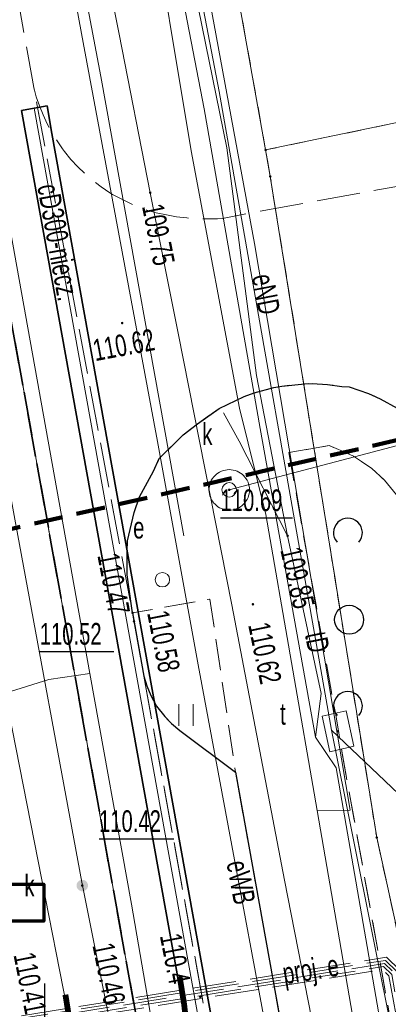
# Model space of a CAD drawing. Header units: metres. Extents: x 0 to 8432273, y 0 to 5705512.
# Tile 25 of 32: x 8403958 to 8403970, y 5705143 to 5705177. Entities that reach past the tile are written whole.
import ezdxf
from ezdxf.enums import TextEntityAlignment as Align

# ---------------------------------------------------------------- set-up
doc = ezdxf.new("R2010")
doc.units = ezdxf.units.M
doc.header["$MEASUREMENT"] = 0
for name, pattern in [('1.0_0.5', [1.5, 1, -0.5]), ('1.5_0.5', [2, 1.5, -0.5]), ('1.5_1.0', [2.5, 1.5, -1]), ('2', [1.5, 1, -0.5]), ('219-500', [0]), ('ACAD_ISO03W100', [30, 12, -18]), ('egug-500', [1, 0.5, -0.5])]:
    doc.linetypes.add(name, pattern=pattern)
doc.layers.get('0').update_dxf_attribs({"color": 250, "linetype": 'CONTINUOUS', "lineweight": 100})
for name, color, linetype in [('203-punkt graniczny', 7, 'CONTINUOUS'), ('216-obręb ewidencyjny', 7, 'CONTINUOUS'), ('218-kontur użytku gruntowego', 7, 'CONTINUOUS'), ('219-działka ewidencyjna', 7, 'CONTINUOUS'), ('chodnik', 7, 'CONTINUOUS'), ('jezdnia', 7, 'CONTINUOUS'), ('kanalizacyjne urządzenie techniczne', 7, 'CONTINUOUS'), ('kanalizacyjne urządzenie techniczne-Atr17', 7, 'CONTINUOUS'), ('komora podziemna', 7, 'CONTINUOUS'), ('krawężnik', 7, 'CONTINUOUS'), ('obudowa ochronna przewodu', 7, 'CONTINUOUS'), ('pikieta sztuczna', 7, 'CONTINUOUS'), ('pikieta sztuczna-Atr2', 7, 'CONTINUOUS'), ('przewód ciepłowniczy', 7, 'CONTINUOUS'), ('przewód ciepłowniczy-Atr1', 7, 'CONTINUOUS'), ('przewód elektroenergetyczny podziemny', 7, 'CONTINUOUS'), ('przewód elektroenergetyczny podziemny - ob. projektowany', 7, 'CONTINUOUS'), ('przewód elektroenergetyczny podziemny - ob. projektowany-Atr1', 7, 'CONTINUOUS'), ('przewód elektroenergetyczny podziemny-Atr1', 7, 'CONTINUOUS'), ('przewód kanalizacyjny', 7, 'CONTINUOUS'), ('przewód telekomunikacyjny podziemny', 7, 'CONTINUOUS'), ('przewód telekomunikacyjny podziemny-Atr1', 7, 'CONTINUOUS'), ('przewód wodociągowy', 7, 'CONTINUOUS'), ('rzędna', 7, 'CONTINUOUS'), ('rzędna-Atr2', 7, 'CONTINUOUS'), ('trawnik', 7, 'CONTINUOUS'), ('Wstawianie ramki sekcyjnej z opisem', 7, 'CONTINUOUS'), ('właz do komory lub kanału', 7, 'CONTINUOUS'), ('właz do komory lub kanału - okrągły', 7, 'CONTINUOUS'), ('właz do komory lub kanału - okrągły-Atr17', 7, 'CONTINUOUS'), ('właz do komory lub kanału-Atr17', 7, 'CONTINUOUS'), ('zadrzewienie  zakrzewienie', 7, 'CONTINUOUS'), ('Zakres', 7, 'CONTINUOUS')]:
    doc.layers.add(name, color=color, linetype=linetype)
for name, color, linetype, lineweight in [('Opisy i wymiary', 5, 'CONTINUOUS', 13), ('PL_AR_01-MAPA', 7, 'CONTINUOUS', 15), ('PL_AR_01-MAPA dwg', 7, 'CONTINUOUS', 15), ('PL_AR_10-zagospodarowanie terenu', 4, 'CONTINUOUS', 18)]:
    doc.layers.add(name, color=color, linetype=linetype, lineweight=lineweight)
doc.styles.get("Standard").update_dxf_attribs({"font": 'arial.ttf', "width": 0.75})
picture_1 = doc.add_image_def('image1.jpg', size_in_pixel=(7008, 9952))

# ---------------------------------------------------------------- blocks, each defined once
blk = doc.blocks.new('203')
at = {"linetype": 'Continuous', "lineweight": 0}
h = blk.add_hatch(color=0, dxfattribs=at)
edge = h.paths.add_edge_path()
edge.add_arc((0, 0), 0.045, 0, 360)
blk = doc.blocks.new('OTZK2')
at = {"color": 0, "linetype": 'Continuous'}
blk.add_arc((0, 0), 0.5, 318.85, 221.162, dxfattribs=at)
blk = doc.blocks.new('OTZK1')
at = {"color": 0, "linetype": 'Continuous'}
blk.add_circle((0, 0), 0.5, dxfattribs=at)
blk = doc.blocks.new('TU04')
at = {"color": 0, "linetype": 'Continuous', "lineweight": 13}
for p, q in [((0, 0), (0, 0.75)), ((0.5, 0), (0.5, 0.75))]:
    blk.add_line(p, q, dxfattribs=at)
blk = doc.blocks.new('PW01')
at = {"linetype": 'Continuous', "lineweight": 13}
h = blk.add_hatch(color=0, dxfattribs=at)
edge = h.paths.add_edge_path()
edge.add_arc((0, 0), 0.045, 0, 360)
blk = doc.blocks.new('US22')
at = {"color": 0, "linetype": 'Continuous', "lineweight": 13}
blk.add_circle((0, 0), 0.25, dxfattribs=at)
blk = doc.blocks.new('US25')
at = {"linetype": 'Continuous', "lineweight": 0}
h = blk.add_hatch(color=0, dxfattribs=at)
edge = h.paths.add_edge_path()
edge.add_arc((0, 0), 0.2, 0, 360)
blk = doc.blocks.new('RAMKA500K')
at = {"color": 0}
blk.add_line((200, 197.5), (200, 202.5), dxfattribs=at)
blk = doc.blocks.new('MDCP')
at = {"layer": '216-obręb ewidencyjny', "color": 7, "linetype": '1.5_1.0', "lineweight": 35, "flags": 128}
for points in [[(8404146.363, 5705453.777), (8404111.363, 5705441.777), (8403920.073, 5705370.267), (8403918.773, 5705369.777), (8403913.373, 5705367.757), (8403915.103, 5705360.627), (8403917.123, 5705352.697), (8403937.183, 5705274.227), (8403937.593, 5705272.627), (8403940.133, 5705262.657), (8403940.223, 5705262.307), (8403964.903, 5705124.717), (8403969.673, 5705098.087), (8403969.093, 5705097.927), (8403972.523, 5705080.457), (8404007.863, 5704900.207), (8404028.723, 5704792.647), (8404031.533, 5704778.137), (8404034.313, 5704763.977), (8404037.303, 5704748.697), (8404437.693, 5704886.347), (8404446.653, 5704889.427), (8404442.503, 5704900.377), (8404437.793, 5704912.807), (8404423.413, 5704948.867), (8404412.003, 5704978.447), (8404391.393, 5705031.847), (8404368.903, 5705090.837), (8404326.693, 5705200.827), (8404224.843, 5705466.277), (8404217.173, 5705483.997), (8404208.123, 5705480.137)], [(8403760.533, 5704983.797), (8403772.163, 5704956.317), (8403783.973, 5704928.897), (8403796.933, 5704901.947), (8403810.733, 5704875.317), (8403896.003, 5704716.687), (8403923.053, 5704725.937), (8403950.423, 5704735.297), (8403953.233, 5704736.257), (8403971.833, 5704742.607), (8403985.593, 5704747.317), (8403996.613, 5704751.087), (8404027.053, 5704761.497), (8404034.313, 5704763.977), (8404031.533, 5704778.137), (8404028.723, 5704792.647), (8404007.863, 5704900.207), (8403972.523, 5705080.457), (8403969.093, 5705097.927), (8403969.673, 5705098.087), (8403964.903, 5705124.717), (8403940.223, 5705262.307), (8403940.133, 5705262.657), (8403937.593, 5705272.627), (8403937.183, 5705274.227), (8403917.123, 5705352.697), (8403915.103, 5705360.627), (8403913.373, 5705367.757), (8403907.573, 5705366.207), (8403906.683, 5705365.967), (8403741.403, 5705321.727), (8403658.613, 5705306.157), (8403636.613, 5705302.027), (8403640.063, 5705284.487), (8403643.453, 5705270.117), (8403647.873, 5705256.107), (8403653.303, 5705242.457), (8403659.763, 5705229.177), (8403681.033, 5705189.207), (8403695.313, 5705162.417), (8403706.593, 5705141.237), (8403707.433, 5705139.547), (8403711.833, 5705130.687), (8403716.403, 5705119.867), (8403717.903, 5705115.677), (8403720.353, 5705108.817), (8403723.643, 5705097.497), (8403731.603, 5705068.577), (8403738.713, 5705045.467), (8403740.403, 5705039.987), (8403750.383, 5705011.867)]]:
    blk.add_lwpolyline(points, close=True, dxfattribs=at)
at = {"layer": '218-kontur użytku gruntowego', "color": 3, "linetype": 'egug-500', "lineweight": 18, "flags": 128}
for points in [[(8403940.223, 5705262.307), (8403964.903, 5705124.717)], [(8403964.903, 5705124.717), (8403940.223, 5705262.307)], [(8403966.153, 5705172.697), (8403963.763, 5705186.057)], [(8403985.113, 5705176.647), (8403966.153, 5705172.697)], [(8403966.153, 5705172.697), (8403966.313, 5705171.777)], [(8403966.313, 5705171.777), (8403966.153, 5705172.697)], [(8403966.313, 5705171.777), (8403969.993, 5705148.907)], [(8403969.993, 5705148.907), (8403966.313, 5705171.777)], [(8403969.993, 5705148.907), (8403974.623, 5705127.797)], [(8403974.623, 5705127.797), (8403969.993, 5705148.907)]]:
    blk.add_lwpolyline(points, dxfattribs=at)
at = {"layer": '219-działka ewidencyjna', "color": 7, "linetype": '219-500', "lineweight": 18, "flags": 128}
for points in [[(8403940.223, 5705262.307), (8403964.903, 5705124.717)], [(8403966.153, 5705172.697), (8403963.763, 5705186.057)], [(8403966.153, 5705172.697), (8403985.113, 5705176.647)], [(8403966.153, 5705172.697), (8403966.313, 5705171.777)], [(8403969.993, 5705148.907), (8403966.313, 5705171.777)], [(8403974.623, 5705127.797), (8403969.993, 5705148.907)]]:
    blk.add_lwpolyline(points, dxfattribs=at)
at = {"layer": 'chodnik', "color": 7, "linetype": '1.0_0.5', "lineweight": 18, "flags": 128}
blk.add_lwpolyline([(8403971.003, 5705112.227), (8403971.493, 5705111.857), (8403971.943, 5705111.597), (8403972.523, 5705111.317), (8403973.073, 5705111.117), (8403973.663, 5705110.967), (8403974.193, 5705110.897), (8403974.793, 5705110.867), (8403975.293, 5705110.887), (8403978.863, 5705111.807), (8403978.553, 5705113.077), (8403979.273, 5705114.567), (8404001.773, 5705120.367), (8403995.723, 5705123.097), (8403991.103, 5705120.597), (8403977.103, 5705116.927), (8403975.963, 5705121.187), (8403977.453, 5705121.467), (8403977.153, 5705122.597), (8403981.573, 5705123.737), (8403982.103, 5705121.807), (8403984.133, 5705122.337), (8403983.603, 5705124.267), (8403984.863, 5705124.597), (8403985.663, 5705121.697), (8403988.183, 5705122.367), (8403987.383, 5705125.247), (8403989.723, 5705125.857), (8403989.073, 5705128.387), (8403984.303, 5705127.137), (8403984.423, 5705126.667), (8403981.183, 5705125.807), (8403980.663, 5705127.727), (8403977.663, 5705126.947), (8403978.163, 5705125.027), (8403975.633, 5705124.357), (8403975.013, 5705126.497), (8403973.923, 5705126.307), (8403973.263, 5705129.927), (8403972.773, 5705129.847), (8403968.773, 5705151.967), (8403968.563, 5705153.207), (8403966.953, 5705162.227), (8403968.353, 5705162.467), (8403969.193, 5705162.107), (8403969.823, 5705161.677), (8403970.263, 5705161.267), (8403970.673, 5705160.767), (8403970.993, 5705160.237), (8403971.253, 5705159.607), (8403972.193, 5705155.207), (8403981.693, 5705157.027), (8403983.453, 5705155.727), (8403982.553, 5705159.477), (8403973.913, 5705157.817), (8403973.403, 5705160.297), (8403973.323, 5705160.587), (8403973.073, 5705161.187), (8403972.773, 5705161.757), (8403972.343, 5705162.317), (8403971.743, 5705163.017), (8403971.253, 5705163.407), (8403970.703, 5705163.767), (8403970.113, 5705164.087), (8403969.713, 5705164.267), (8403969.043, 5705164.497), (8403968.783, 5705164.517), (8403968.293, 5705164.577), (8403967.763, 5705164.617), (8403967.503, 5705164.607), (8403966.713, 5705164.527), (8403966.433, 5705164.477), (8403965.753, 5705164.297), (8403965.413, 5705164.167), (8403964.543, 5705163.747), (8403963.793, 5705163.217), (8403963.303, 5705162.837), (8403962.473, 5705162.017), (8403962.273, 5705161.577), (8403961.793, 5705160.697), (8403961.603, 5705160.157), (8403961.373, 5705159.167), (8403961.363, 5705158.817), (8403961.363, 5705157.997), (8403961.513, 5705156.927), (8403961.553, 5705156.677), (8403964.223, 5705157.157), (8403965.113, 5705151.167), (8403969.333, 5705127.747), (8403971.153, 5705118.627), (8403968.543, 5705118.077), (8403968.883, 5705116.187), (8403968.973, 5705115.597), (8403969.283, 5705114.587), (8403969.733, 5705113.687), (8403970.213, 5705113.007), (8403970.643, 5705112.557)], close=True, dxfattribs=at)
at = {"layer": 'jezdnia', "color": 7, "linetype": '1.5_0.5', "lineweight": 18, "flags": 128}
for points in [[(8403965.563, 5705094.617), (8403976.523, 5705099.517), (8403970.643, 5705112.557), (8403970.213, 5705113.007), (8403969.733, 5705113.687), (8403969.283, 5705114.587), (8403968.973, 5705115.597), (8403968.883, 5705116.187), (8403968.543, 5705118.077), (8403967.513, 5705123.807), (8403961.943, 5705154.487), (8403961.553, 5705156.677), (8403958.133, 5705174.857), (8403957.953, 5705175.887), (8403955.653, 5705188.807), (8403955.333, 5705190.547), (8403954.823, 5705193.577), (8403954.143, 5705197.297), (8403952.883, 5705204.227), (8403951.213, 5705213.277), (8403950.653, 5705216.297), (8403950.503, 5705217.117), (8403949.063, 5705225.237), (8403948.183, 5705230.227), (8403945.613, 5705244.197), (8403943.893, 5705253.717), (8403943.113, 5705258.067), (8403939.013, 5705276.357), (8403938.493, 5705278.387), (8403935.843, 5705288.767), (8403930.993, 5705307.917), (8403928.133, 5705319.627), (8403916.453, 5705336.627), (8403920.363, 5705321.307), (8403932.803, 5705273.437), (8403932.973, 5705272.617), (8403935.243, 5705261.087), (8403935.433, 5705260.507), (8403938.893, 5705241.557), (8403940.713, 5705231.597), (8403942.153, 5705223.597), (8403943.393, 5705217.197), (8403944.883, 5705209.047), (8403946.593, 5705199.967), (8403946.713, 5705198.977), (8403947.873, 5705192.437), (8403948.923, 5705186.837), (8403951.723, 5705171.227), (8403953.403, 5705161.767), (8403954.323, 5705156.687), (8403956.963, 5705141.827), (8403957.033, 5705141.547), (8403957.083, 5705141.047), (8403957.103, 5705140.547), (8403960.133, 5705123.227), (8403960.823, 5705120.417), (8403961.033, 5705119.337), (8403962.113, 5705114.397), (8403962.323, 5705112.987), (8403962.433, 5705111.557), (8403962.433, 5705110.727)], [(8403973.343, 5705171.907), (8403965.883, 5705170.567), (8403964.723, 5705170.337), (8403964.663, 5705170.327), (8403964.483, 5705170.317), (8403964.313, 5705170.307), (8403964.133, 5705170.307), (8403963.953, 5705170.307), (8403963.773, 5705170.317), (8403963.603, 5705170.327), (8403963.423, 5705170.347), (8403963.073, 5705170.387), (8403962.723, 5705170.447), (8403962.373, 5705170.517), (8403962.043, 5705170.617), (8403961.703, 5705170.747), (8403961.383, 5705170.887), (8403960.863, 5705171.157), (8403960.763, 5705171.217), (8403960.463, 5705171.417), (8403960.183, 5705171.637), (8403959.913, 5705171.867), (8403959.663, 5705172.107), (8403959.423, 5705172.367), (8403959.203, 5705172.647), (8403959.133, 5705172.737), (8403958.943, 5705173.017), (8403958.763, 5705173.307), (8403958.603, 5705173.597), (8403958.463, 5705173.907), (8403958.333, 5705174.217), (8403958.223, 5705174.537), (8403958.133, 5705174.857), (8403961.553, 5705156.677), (8403961.513, 5705156.927), (8403961.363, 5705157.997), (8403961.363, 5705158.817), (8403961.373, 5705159.167), (8403961.603, 5705160.157), (8403961.793, 5705160.697), (8403962.273, 5705161.577), (8403962.473, 5705162.017), (8403963.303, 5705162.837), (8403963.793, 5705163.217), (8403964.543, 5705163.747), (8403965.413, 5705164.167), (8403965.753, 5705164.297), (8403966.433, 5705164.477), (8403966.713, 5705164.527), (8403967.503, 5705164.607), (8403967.763, 5705164.617), (8403968.293, 5705164.577), (8403968.783, 5705164.517), (8403969.043, 5705164.497), (8403969.713, 5705164.267), (8403970.113, 5705164.087), (8403970.703, 5705163.767), (8403971.253, 5705163.407), (8403971.743, 5705163.017), (8403972.343, 5705162.317), (8403972.773, 5705161.757), (8403973.073, 5705161.187), (8403973.323, 5705160.587), (8403973.403, 5705160.297), (8403973.913, 5705157.817), (8403982.553, 5705159.477), (8403981.853, 5705163.107), (8403981.393, 5705165.537), (8403981.403, 5705165.847), (8403981.563, 5705166.487), (8403981.683, 5705166.727), (8403981.793, 5705166.897), (8403981.923, 5705167.047), (8403981.953, 5705167.087), (8403982.103, 5705167.227), (8403982.263, 5705167.347), (8403982.433, 5705167.447), (8403982.573, 5705167.517), (8403982.773, 5705167.587), (8403983.013, 5705167.647), (8403985.003, 5705168.047), (8403986.533, 5705168.347), (8403984.983, 5705174.157), (8403983.563, 5705173.887), (8403979.783, 5705173.147)], [(8403961.943, 5705154.487), (8403967.513, 5705123.807), (8403967.473, 5705124.137), (8403967.493, 5705124.597), (8403967.573, 5705124.947), (8403967.713, 5705125.317), (8403967.863, 5705125.587), (8403968.113, 5705125.947), (8403968.373, 5705126.347), (8403968.683, 5705126.797), (8403969.013, 5705127.287), (8403969.333, 5705127.747), (8403965.113, 5705151.167), (8403963.183, 5705152.607), (8403962.903, 5705152.847), (8403962.663, 5705153.097), (8403962.383, 5705153.457), (8403962.183, 5705153.817), (8403962.043, 5705154.157)]]:
    blk.add_lwpolyline(points, close=True, dxfattribs=at)
at = {"layer": 'komora podziemna', "color": 7, "linetype": 'Continuous', "lineweight": 18, "flags": 128}
blk.add_lwpolyline([(8403965.593, 5705160.937), (8403965.593, 5705160.867), (8403965.583, 5705160.797), (8403965.563, 5705160.727), (8403965.543, 5705160.667), (8403965.513, 5705160.607), (8403965.473, 5705160.547), (8403965.433, 5705160.487), (8403965.393, 5705160.437), (8403965.343, 5705160.397), (8403965.283, 5705160.347), (8403965.223, 5705160.317), (8403965.163, 5705160.287), (8403965.103, 5705160.267), (8403965.033, 5705160.247), (8403964.963, 5705160.237), (8403964.893, 5705160.237), (8403964.823, 5705160.237), (8403964.763, 5705160.247), (8403964.693, 5705160.267), (8403964.623, 5705160.287), (8403964.563, 5705160.317), (8403964.503, 5705160.347), (8403964.453, 5705160.397), (8403964.403, 5705160.437), (8403964.353, 5705160.487), (8403964.313, 5705160.547), (8403964.273, 5705160.607), (8403964.253, 5705160.667), (8403964.223, 5705160.727), (8403964.213, 5705160.797), (8403964.203, 5705160.867), (8403964.193, 5705160.937), (8403964.203, 5705161.007), (8403964.213, 5705161.067), (8403964.223, 5705161.137), (8403964.253, 5705161.197), (8403964.273, 5705161.267), (8403964.313, 5705161.327), (8403964.353, 5705161.377), (8403964.403, 5705161.427), (8403964.453, 5705161.477), (8403964.503, 5705161.517), (8403964.563, 5705161.547), (8403964.623, 5705161.577), (8403964.693, 5705161.607), (8403964.763, 5705161.617), (8403964.823, 5705161.627), (8403964.893, 5705161.637), (8403964.963, 5705161.627), (8403965.033, 5705161.617), (8403965.103, 5705161.607), (8403965.163, 5705161.577), (8403965.223, 5705161.547), (8403965.283, 5705161.517), (8403965.343, 5705161.477), (8403965.393, 5705161.427), (8403965.433, 5705161.377), (8403965.473, 5705161.327), (8403965.513, 5705161.267), (8403965.543, 5705161.197), (8403965.563, 5705161.137), (8403965.583, 5705161.067), (8403965.593, 5705161.007)], close=True, dxfattribs=at)
at = {"layer": 'krawężnik', "color": 7, "linetype": 'Continuous', "lineweight": 25, "flags": 128}
for points in [[(8403961.553, 5705156.677), (8403961.513, 5705156.927), (8403961.363, 5705157.997), (8403961.363, 5705158.817), (8403961.373, 5705159.167), (8403961.603, 5705160.157), (8403961.793, 5705160.697), (8403962.273, 5705161.577), (8403962.473, 5705162.017), (8403963.303, 5705162.837), (8403963.793, 5705163.217), (8403964.543, 5705163.747), (8403965.413, 5705164.167), (8403965.753, 5705164.297), (8403966.433, 5705164.477), (8403966.713, 5705164.527), (8403967.503, 5705164.607), (8403967.763, 5705164.617), (8403968.293, 5705164.577), (8403968.783, 5705164.517), (8403969.043, 5705164.497), (8403969.713, 5705164.267), (8403970.113, 5705164.087), (8403970.703, 5705163.767)], [(8403961.553, 5705156.677), (8403961.943, 5705154.487), (8403962.043, 5705154.157), (8403962.183, 5705153.817), (8403962.383, 5705153.457), (8403962.663, 5705153.097), (8403962.903, 5705152.847), (8403963.183, 5705152.607), (8403965.113, 5705151.167), (8403969.333, 5705127.747)]]:
    blk.add_lwpolyline(points, dxfattribs=at)
at = {"layer": 'obudowa ochronna przewodu', "color": 7, "linetype": 'CONTINUOUS', "lineweight": 35}
for p, q in [((8403958.596, 5705174.217), (8403958.153, 5705174.137)), ((8403958.766, 5705173.267), (8403958.596, 5705174.217)), ((8403957.71, 5705174.058), (8403958.153, 5705174.137)), ((8403957.88, 5705173.108), (8403957.71, 5705174.058)), ((8403966.226, 5705131.892), (8403958.766, 5705173.267)), ((8403965.381, 5705131.503), (8403957.88, 5705173.108)), ((8403967.992, 5705129.721), (8403966.226, 5705131.892)), ((8403967.294, 5705129.153), (8403965.381, 5705131.503)), ((8403967.992, 5705129.721), (8403967.643, 5705129.437)), ((8403967.294, 5705129.153), (8403967.643, 5705129.437))]:
    blk.add_line(p, q, dxfattribs=at)
at = {"layer": 'przewód ciepłowniczy', "color": 212, "linetype": 'Continuous', "lineweight": 18, "flags": 128}
blk.add_lwpolyline([(8403967.643, 5705129.437), (8403965.803, 5705131.697), (8403958.323, 5705173.187), (8403958.153, 5705174.137)], dxfattribs=at)
at = {"layer": 'przewód elektroenergetyczny podziemny', "color": 1, "linetype": 'Continuous', "lineweight": 18, "flags": 128}
for points in [[(8403943.933, 5705285.177), (8403945.263, 5705279.917), (8403948.853, 5705264.937), (8403949.863, 5705259.487), (8403951.903, 5705248.197), (8403954.203, 5705235.267), (8403955.943, 5705226.007), (8403951.503, 5705224.957), (8403954.953, 5705208.257), (8403956.613, 5705199.837), (8403957.673, 5705194.237), (8403959.013, 5705187.107), (8403961.093, 5705176.697), (8403962.163, 5705171.217), (8403963.123, 5705166.357), (8403964.983, 5705156.957), (8403966.803, 5705147.427), (8403968.793, 5705137.257), (8403970.043, 5705137.387)], [(8403945.123, 5705256.827), (8403947.713, 5705242.627), (8403950.283, 5705229.177), (8403952.013, 5705219.307), (8403954.063, 5705208.067), (8403956.403, 5705195.917), (8403957.043, 5705191.637), (8403959.843, 5705176.417), (8403962.413, 5705162.607), (8403963.823, 5705154.887), (8403966.143, 5705142.377), (8403968.033, 5705132.317)], [(8403953.353, 5705235.207), (8403953.433, 5705230.517), (8403954.363, 5705229.857), (8403956.723, 5705216.767), (8403959.773, 5705199.057), (8403959.833, 5705197.287), (8403960.403, 5705194.397), (8403964.813, 5705172.767), (8403965.833, 5705164.897), (8403966.913, 5705159.347)], [(8403955.733, 5705223.177), (8403956.563, 5705218.627), (8403956.613, 5705217.367), (8403957.253, 5705213.967), (8403957.773, 5705211.257), (8403957.133, 5705209.737), (8403958.053, 5705204.017), (8403959.573, 5705194.707), (8403960.443, 5705191.167), (8403962.073, 5705181.767), (8403963.583, 5705172.667), (8403965.253, 5705163.767), (8403966.163, 5705160.087), (8403967.933, 5705149.837), (8403969.533, 5705140.557), (8403970.043, 5705137.387), (8403970.163, 5705136.667), (8403971.783, 5705127.087), (8403972.183, 5705124.717), (8403972.543, 5705123.727), (8403973.093, 5705123.697)], [(8403967.873, 5705152.377), (8403965.963, 5705163.057), (8403964.023, 5705174.117), (8403962.413, 5705182.487), (8403960.913, 5705190.637), (8403959.833, 5705197.287)], [(8403961.763, 5705195.867), (8403960.923, 5705195.727), (8403965.763, 5705169.457), (8403969.073, 5705149.857), (8403967.933, 5705149.837)], [(8403962.023, 5705194.307), (8403958.083, 5705193.437), (8403957.173, 5705192.617), (8403960.453, 5705175.237), (8403963.323, 5705159.347)], [(8403896.693, 5705094.157), (8403897.703, 5705094.477), (8403931.813, 5705103.357), (8403949.053, 5705107.837), (8403949.183, 5705109.077), (8403971.313, 5705114.567), (8403972.853, 5705115.077), (8403974.063, 5705115.657), (8403974.533, 5705116.427), (8403974.363, 5705118.007), (8403968.593, 5705151.317), (8403967.873, 5705152.377), (8403968.073, 5705153.887), (8403966.913, 5705159.347), (8403965.243, 5705162.617), (8403964.693, 5705163.597)]]:
    blk.add_lwpolyline(points, dxfattribs=at)
at = {"layer": 'przewód elektroenergetyczny podziemny - ob. projektowany', "color": 1, "linetype": '1.5_0.5', "lineweight": 18, "flags": 128}
for points in [[(8403981.433, 5705089.397), (8403979.783, 5705097.907), (8403975.153, 5705119.887), (8403973.903, 5705125.807), (8403970.603, 5705144.227), (8403970.263, 5705144.547), (8403955.673, 5705142.227), (8403955.573, 5705142.267), (8403954.693, 5705146.417), (8403954.333, 5705146.877), (8403954.173, 5705147.627)], [(8403981.403, 5705091.047), (8403979.883, 5705097.897), (8403975.253, 5705119.867), (8403974.003, 5705125.827), (8403970.693, 5705144.267), (8403970.293, 5705144.657), (8403955.683, 5705142.327), (8403955.663, 5705142.337), (8403955.223, 5705144.577), (8403955.233, 5705146.037), (8403955.093, 5705146.957)], [(8403987.873, 5705101.217), (8403986.313, 5705100.817), (8403985.263, 5705099.177), (8403982.793, 5705098.487), (8403979.773, 5705097.737), (8403979.693, 5705097.817), (8403975.053, 5705119.867), (8403973.813, 5705125.807), (8403970.513, 5705144.167), (8403970.233, 5705144.447), (8403955.663, 5705142.117), (8403955.493, 5705142.187), (8403954.963, 5705144.467), (8403954.723, 5705144.817), (8403954.553, 5705145.697)], [(8403955.513, 5705144.487), (8403955.813, 5705142.437), (8403970.333, 5705144.767), (8403970.793, 5705144.317), (8403974.123, 5705125.867)], [(8403980.783, 5705091.807), (8403979.603, 5705097.797), (8403974.953, 5705119.857), (8403973.713, 5705125.787), (8403970.413, 5705144.117), (8403970.203, 5705144.337), (8403955.653, 5705142.017), (8403955.413, 5705142.117), (8403954.943, 5705143.757)]]:
    blk.add_lwpolyline(points, dxfattribs=at)
at = {"layer": 'przewód kanalizacyjny', "color": 34, "linetype": 'Continuous', "lineweight": 18, "flags": 128}
for points in [[(8403967.143, 5705110.477), (8403966.703, 5705112.587), (8403965.183, 5705120.497), (8403959.793, 5705147.367), (8403957.503, 5705159.797), (8403956.793, 5705163.657), (8403953.423, 5705182.687), (8403951.253, 5705194.127), (8403949.853, 5705201.997), (8403947.873, 5705212.707), (8403946.003, 5705222.637), (8403945.743, 5705224.057), (8403943.103, 5705238.257), (8403942.183, 5705243.177), (8403942.063, 5705243.807), (8403941.303, 5705247.867), (8403941.243, 5705248.147), (8403940.763, 5705250.707), (8403940.073, 5705254.267), (8403939.323, 5705258.107), (8403938.823, 5705260.157)], [(8403981.303, 5705165.257), (8403964.893, 5705160.937)]]:
    blk.add_lwpolyline(points, dxfattribs=at)
at = {"layer": 'przewód telekomunikacyjny podziemny', "color": 30, "linetype": 'Continuous', "lineweight": 18, "flags": 128}
for points in [[(8403956.923, 5705219.617), (8403957.133, 5705218.417), (8403957.343, 5705217.217), (8403960.803, 5705194.267), (8403964.543, 5705174.717), (8403968.433, 5705152.627), (8403975.643, 5705116.637)], [(8403968.433, 5705152.627), (8403991.323, 5705130.857), (8403991.823, 5705130.367)]]:
    blk.add_lwpolyline(points, dxfattribs=at)
at = {"layer": 'przewód wodociągowy', "color": 5, "linetype": 'Continuous', "lineweight": 18, "flags": 128}
for points in [[(8403960.543, 5705136.577), (8403957.143, 5705153.897), (8403955.103, 5705165.407), (8403949.393, 5705197.617), (8403945.083, 5705221.957), (8403944.613, 5705224.587)], [(8403952.513, 5705196.707), (8403960.073, 5705154.577), (8403961.513, 5705146.607), (8403964.033, 5705131.997), (8403966.133, 5705121.627)], [(8403960.073, 5705154.577), (8403958.653, 5705154.377), (8403957.143, 5705153.897)]]:
    blk.add_lwpolyline(points, dxfattribs=at)
at = {"layer": 'rzędna-Atr2', "color": 34, "flags": 128}
for points in [[(8403964.593, 5705159.967), (8403967.085, 5705159.967)], [(8403960.393, 5705148.867), (8403962.981, 5705148.867)]]:
    blk.add_lwpolyline(points, dxfattribs=at)
at = {"layer": 'rzędna-Atr2', "color": 5, "flags": 128}
blk.add_lwpolyline([(8403958.343, 5705155.347), (8403960.899, 5705155.347)], dxfattribs=at)
at = {"layer": 'trawnik', "color": 7, "linetype": '1.0_0.5', "lineweight": 18, "flags": 128}
blk.add_lwpolyline([(8403961.553, 5705156.677), (8403961.943, 5705154.487), (8403962.043, 5705154.157), (8403962.183, 5705153.817), (8403962.383, 5705153.457), (8403962.663, 5705153.097), (8403962.903, 5705152.847), (8403963.183, 5705152.607), (8403965.113, 5705151.167), (8403964.223, 5705157.157)], close=True, dxfattribs=at)
at = {"layer": 'właz do komory lub kanału', "color": 7, "linetype": 'Continuous', "lineweight": 18, "flags": 128}
blk.add_lwpolyline([(8403968.103, 5705153.107), (8403968.933, 5705153.287), (8403969.203, 5705152.067), (8403968.373, 5705151.877)], close=True, dxfattribs=at)
at = {"layer": 'zadrzewienie  zakrzewienie', "color": 7, "linetype": '1.0_0.5', "lineweight": 18, "flags": 128}
blk.add_lwpolyline([(8403966.953, 5705162.227), (8403968.563, 5705153.207), (8403968.773, 5705151.967), (8403972.773, 5705129.847), (8403973.263, 5705129.927), (8403973.923, 5705126.307), (8403975.013, 5705126.497), (8403975.633, 5705124.357), (8403978.163, 5705125.027), (8403977.663, 5705126.947), (8403980.663, 5705127.727), (8403981.183, 5705125.807), (8403984.423, 5705126.667), (8403984.303, 5705127.137), (8403989.073, 5705128.387), (8403987.533, 5705134.237), (8403987.023, 5705136.937), (8403985.853, 5705136.767), (8403985.343, 5705135.217), (8403985.733, 5705133.297), (8403985.213, 5705131.007), (8403983.683, 5705129.797), (8403981.863, 5705129.347), (8403979.823, 5705140.477), (8403977.943, 5705140.167), (8403977.083, 5705145.187), (8403978.563, 5705145.467), (8403977.643, 5705150.457), (8403976.443, 5705150.227), (8403975.803, 5705153.627), (8403983.563, 5705155.157), (8403983.453, 5705155.727), (8403981.693, 5705157.027), (8403972.193, 5705155.207), (8403971.253, 5705159.607), (8403970.993, 5705160.237), (8403970.673, 5705160.767), (8403970.263, 5705161.267), (8403969.823, 5705161.677), (8403969.193, 5705162.107), (8403968.353, 5705162.467)], close=True, dxfattribs=at)
at = {"layer": 'Zakres', "color": 5, "linetype": '2', "lineweight": 100, "flags": 128}
blk.add_lwpolyline([(8403884.733, 5705072.867), (8403991.693, 5705098.827), (8403973.703, 5705163.347), (8403870.543, 5705139.587)], close=True, dxfattribs=at)
at = {"layer": '203-punkt graniczny', "color": 7, "linetype": 'Continuous', "lineweight": 18}
for p in [(8403966.153, 5705172.697), (8403966.313, 5705171.777), (8403969.993, 5705148.907)]:
    blk.add_blockref('203', p, dxfattribs=at)
at = {"layer": 'kanalizacyjne urządzenie techniczne', "color": 34, "linetype": 'Continuous', "lineweight": 18, "rotation": 11.049}
blk.add_blockref('US25', (8403959.813, 5705147.247), dxfattribs=at)
at = {"layer": 'pikieta sztuczna', "color": 7, "linetype": 'Continuous', "lineweight": 13}
for p in [(8403961.193, 5705166.707), (8403965.713, 5705156.977), (8403961.553, 5705156.677), (8403961.603, 5705156.387), (8403963.893, 5705143.397)]:
    blk.add_blockref('PW01', p, dxfattribs=at)
at = {"layer": 'rzędna', "color": 1, "linetype": 'Continuous', "lineweight": 18, "rotation": 179.999}
blk.add_blockref('PW01', (8403962.163, 5705171.217), dxfattribs=at)
at = {"layer": 'rzędna', "color": 34, "linetype": 'Continuous', "lineweight": 18}
blk.add_blockref('PW01', (8403964.893, 5705160.937), dxfattribs=at)
at = {"layer": 'rzędna', "color": 1, "linetype": 'Continuous', "lineweight": 18}
blk.add_blockref('PW01', (8403966.913, 5705159.347), dxfattribs=at)
at = {"layer": 'rzędna', "color": 30, "linetype": 'Continuous', "lineweight": 18}
blk.add_blockref('PW01', (8403968.653, 5705152.587), dxfattribs=at)
at = {"layer": 'rzędna', "color": 34, "linetype": 'Continuous', "lineweight": 18, "rotation": 11.049}
blk.add_blockref('PW01', (8403959.813, 5705147.247), dxfattribs=at)
at = {"layer": 'trawnik', "color": 7, "linetype": 'Continuous', "lineweight": 18}
blk.add_blockref('TU04', (8403963.152, 5705152.766), dxfattribs=at)
at = {"layer": 'Wstawianie ramki sekcyjnej z opisem', "color": 7, "linetype": 'Continuous', "lineweight": 13}
blk.add_blockref('RAMKA500K', (8403758.513, 5704941.357), dxfattribs=at)
at = {"layer": 'właz do komory lub kanału - okrągły', "color": 7, "linetype": 'Continuous', "lineweight": 18}
for p in [(8403964.893, 5705160.937), (8403962.583, 5705157.827)]:
    blk.add_blockref('US22', p, dxfattribs=at)
at = {"layer": 'zadrzewienie  zakrzewienie', "color": 7, "linetype": 'Continuous', "lineweight": 18}
for name, p in [('OTZK2', (8403968.997, 5705159.454)), ('OTZK1', (8403969.039, 5705156.443)), ('OTZK2', (8403968.997, 5705153.454))]:
    blk.add_blockref(name, p, dxfattribs=at)
at = {"layer": 'kanalizacyjne urządzenie techniczne-Atr17', "color": 34, "width": 0.667}
blk.add_text('k', height=0.75, dxfattribs=at).set_placement((8403957.813, 5705147.247), align=Align.MIDDLE_LEFT)
at = {"layer": 'pikieta sztuczna-Atr2', "color": 7, "width": 0.667}
for s, rotation, p in [('110.62', 10.591, (8403960.263, 5705165.387)), ('110.47', 280.829, (8403960.333, 5705158.667)), ('110.58', 281.107, (8403962.053, 5705156.677)), ('110.4', 280.897, (8403962.493, 5705145.507)), ('110.46', 281.189, (8403960.163, 5705145.177)), ('110.41', 281.154, (8403957.433, 5705144.847))]:
    blk.add_text(s, height=0.75, rotation=rotation, dxfattribs=at).set_placement(p)
blk.add_text('110.62', height=0.75, rotation=281.722, dxfattribs=at).set_placement((8403965.913, 5705156.337), align=Align.MIDDLE_LEFT)
at = {"layer": 'przewód ciepłowniczy-Atr1', "color": 212, "width": 0.667}
blk.add_text('cD300-niecz.', height=0.75, rotation=280.22, dxfattribs=at).set_placement((8403958.623, 5705171.507), align=Align.MIDDLE_LEFT)
at = {"layer": 'przewód elektroenergetyczny podziemny - ob. projektowany-Atr1', "color": 1, "width": 0.667}
blk.add_text('proj. e', height=0.75, rotation=9.116, dxfattribs=at).set_placement((8403966.749, 5705144.192), align=Align.MIDDLE_LEFT)
at = {"layer": 'przewód elektroenergetyczny podziemny-Atr1', "color": 1, "width": 0.667}
for s, rotation, p in [('eND', 280.908, (8403966.173, 5705167.707)), ('eWB', 280.528, (8403965.303, 5705147.357))]:
    blk.add_text(s, height=0.75, rotation=rotation, dxfattribs=at).set_placement(p, align=Align.MIDDLE_CENTER)
at = {"layer": 'przewód telekomunikacyjny podziemny-Atr1', "color": 30, "width": 0.667}
blk.add_text('tD', height=0.75, rotation=281.352, dxfattribs=at).set_placement((8403967.943, 5705155.667), align=Align.MIDDLE_CENTER)
at = {"layer": 'rzędna-Atr2', "color": 1, "width": 0.667}
for s, rotation, p in [('109.75', 281.198, (8403962.243, 5705170.817)), ('109.85', 282.806, (8403967.023, 5705158.937))]:
    blk.add_text(s, height=0.75, rotation=rotation, dxfattribs=at).set_placement(p, align=Align.MIDDLE_LEFT)
at = {"layer": 'rzędna-Atr2', "color": 34, "width": 0.667}
for s, p in [('110.69', (8403964.593, 5705159.975)), ('110.42', (8403960.393, 5705148.875))]:
    blk.add_text(s, height=0.75, dxfattribs=at).set_placement(p, align=Align.BOTTOM_LEFT)
at = {"layer": 'rzędna-Atr2', "color": 5, "width": 0.667}
blk.add_text('110.52', height=0.75, dxfattribs=at).set_placement((8403958.343, 5705155.355), align=Align.BOTTOM_LEFT)
at = {"layer": 'właz do komory lub kanału - okrągły-Atr17', "color": 7, "width": 0.667}
for s, p in [('k', (8403963.963, 5705162.267)), ('e', (8403961.573, 5705159.027))]:
    blk.add_text(s, height=0.75, dxfattribs=at).set_placement(p, align=Align.BOTTOM_LEFT)
at = {"layer": 'właz do komory lub kanału-Atr17', "color": 7, "width": 0.667}
blk.add_text('t', height=0.75, dxfattribs=at).set_placement((8403966.653, 5705152.587), align=Align.BOTTOM_LEFT)

msp = doc.modelspace()

# ---------------------------------------------------------------- linework, layer by layer
at = {"layer": 'Opisy i wymiary', "lineweight": 70}
msp.add_lwpolyline([(8403950.232, 5705147.296), (8403958.481, 5705147.296), (8403958.481, 5705146.019), (8403950.232, 5705146.019)], close=True, dxfattribs=at)
at = {"layer": 'PL_AR_10-zagospodarowanie terenu', "linetype": 'ACAD_ISO03W100', "ltscale": 0.1, "const_width": 0.2}
for points in [[(8403910.775, 5705094.174), (8403910.987, 5705102.301, -0.334672), (8403916.234, 5705108.896), (8403940.884, 5705115.266, 0.170674), (8403946.943, 5705119.332), (8403952.34, 5705126.555, -0.055461), (8403953.398, 5705127.685), (8403959.626, 5705133.011, 0.261328), (8403963.338, 5705143.114), (8403963.179, 5705144.104)], [(8403906.747, 5705093.151), (8403906.989, 5705102.405, -0.334672), (8403915.233, 5705112.769), (8403939.883, 5705119.139, 0.170674), (8403943.739, 5705121.726), (8403949.136, 5705128.95, -0.055461), (8403950.799, 5705130.725), (8403957.026, 5705136.051, 0.261328), (8403959.389, 5705142.48), (8403959.23, 5705143.47)]]:
    msp.add_lwpolyline(points, format="xyb", dxfattribs=at)

# ---------------------------------------------------------------- block references
at = {"layer": 'PL_AR_01-MAPA dwg', "linetype": 'Continuous'}
msp.add_blockref('MDCP', (0, 0), dxfattribs=at)

# ---------------------------------------------------------------- pictures from other files: only their frames are drawn
at = {"layer": 'PL_AR_01-MAPA', "linetype": 'Continuous'}
image = msp.add_image(picture_1, insert=(8403847.799, 5705189.909), size_in_units=(148.336, 210.651), rotation=-90, dxfattribs=at)
image.dxf.flags = 7

doc.saveas('drawing.dxf')
